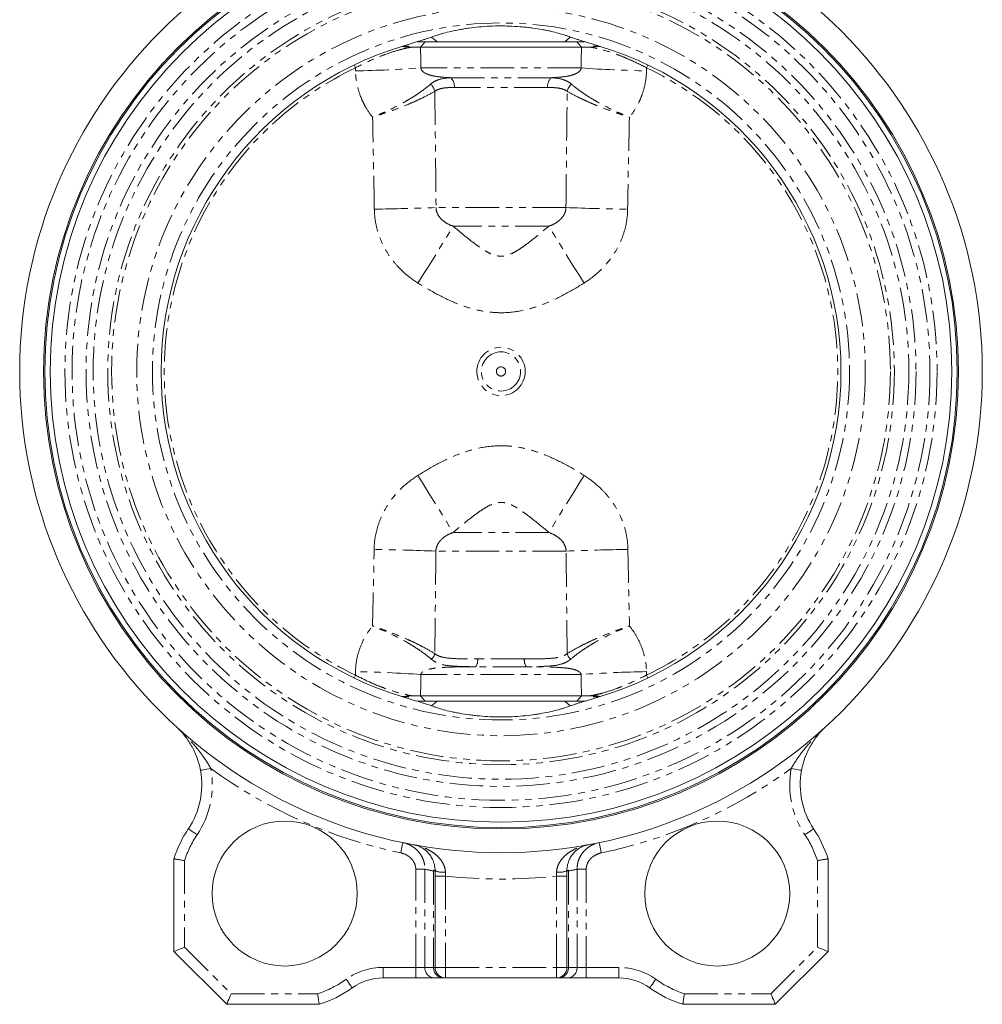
# Model space of a CAD drawing. Header units: millimetres. Extents: x -114 to 331, y -285 to 420.
# Tile 2 of 29: x -114 to 69, y -40 to 146. Entities that reach past the tile are written whole.
import ezdxf

# ---------------------------------------------------------------- set-up
doc = ezdxf.new("R2010")
doc.units = ezdxf.units.MM
doc.linetypes.add('PHANTOM', pattern=[12.7, 6.35, -1.27, 1.27, -1.27, 1.27, -1.27])

msp = doc.modelspace()

# ---------------------------------------------------------------- linework, layer by layer
at = {"color": 7, "linetype": 'Continuous', "lineweight": 15}
for p, q in [((-38.35, 142.06), (-37.01, 142.06)), ((-37.01, 142.06), (-8.22, 142.06)), ((-8.22, 142.06), (-6.87, 142.06)), ((-40.1, 141.26), (-41.25, 141.26)), ((-7.36, 141.05), (-37.86, 141.05)), ((-5.7, 141.06), (-3.71, 141.17)), ((-3.98, 141.26), (-5.11, 141.26)), ((-39.52, 18.07), (-41.51, 17.95)), ((-41.25, 17.86), (-40.11, 17.86)), ((-37.01, 17.06), (-38.35, 17.06)), ((-37.86, 18.07), (-7.36, 18.07)), ((-8.22, 17.06), (-37.01, 17.06)), ((-6.87, 17.06), (-8.22, 17.06)), ((-5.12, 17.86), (-3.98, 17.86)), ((-84.61, -30.44), (-84.61, -12.86)), ((39.39, -12.86), (39.39, -30.44)), ((-35.11, -33.44), (-35.11, -16.11)), ((-10.11, -16.11), (-10.11, -33.44)), ((-74.61, -40.44), (-84.61, -30.44)), ((39.39, -30.44), (29.39, -40.44)), ((-38.77, -35.44), (-44.97, -35.44)), ((-35.3, -35.44), (-38.77, -35.44)), ((-33.65, -35.44), (-35.3, -35.44)), ((-33.11, -35.44), (-33.65, -35.44)), ((-12.11, -35.44), (-33.11, -35.44)), ((-11.58, -35.44), (-12.11, -35.44)), ((-9.92, -35.44), (-11.58, -35.44)), ((-6.46, -35.44), (-9.92, -35.44)), ((-0.25, -35.44), (-6.46, -35.44)), ((-57.08, -40.44), (-74.61, -40.44)), ((29.39, -40.44), (11.86, -40.44))]:
    msp.add_line(p, q, dxfattribs=at)
at = {"color": 8, "linetype": 'PHANTOM', "lineweight": 0}
for p, q in [((-37.86, 141.05), (-37.01, 142.06)), ((-35.76, 142.97), (-34.7, 142.06)), ((-10.53, 142.06), (-9.47, 142.97)), ((-7.36, 141.05), (-8.22, 142.06)), ((-7.42, 137.11), (-37.81, 137.11)), ((-13.07, 135.26), (-32.16, 135.26)), ((-13.78, 133.4), (-31.44, 133.4)), ((-10.29, 110.63), (-34.93, 110.63)), ((-13.56, 107.1), (-31.67, 107.1)), ((-13.53, 49.03), (-31.69, 49.03)), ((-10.26, 45.49), (-34.96, 45.49)), ((-18.18, 25.05), (-27.05, 25.05)), ((-17.82, 23.57), (-27.4, 23.57)), ((-7.42, 22.09), (-37.81, 22.09)), ((-37.01, 17.06), (-37.86, 18.07)), ((-34.7, 17.06), (-35.76, 16.16)), ((-9.47, 16.16), (-10.53, 17.06)), ((-8.22, 17.06), (-7.36, 18.07)), ((-82.61, -13.17), (-82.61, -29.61)), ((-38.77, -14.84), (-37.03, -14.84)), ((-38.77, -33.44), (-38.77, -14.84)), ((-37.03, -14.84), (-37.03, -33.44)), ((-8.19, -33.44), (-8.19, -14.84)), ((-8.19, -14.84), (-6.46, -14.84)), ((-6.46, -14.84), (-6.46, -33.44)), ((37.39, -29.61), (37.39, -13.17)), ((-35.11, -15.16), (-35.38, -15.16)), ((-35.38, -15.16), (-35.38, -33.44)), ((-33.11, -16.11), (-35.11, -16.11)), ((-33.11, -16.11), (-33.11, -33.44)), ((-10.11, -16.11), (-12.11, -16.11)), ((-12.11, -33.44), (-12.11, -16.11)), ((-9.84, -15.16), (-10.11, -15.16)), ((-9.84, -15.16), (-9.84, -33.44)), ((-82.61, -29.61), (-73.78, -38.44)), ((28.56, -38.44), (37.39, -29.61)), ((-44.97, -35.44), (-44.97, -33.44)), ((-44.97, -33.44), (-38.77, -33.44)), ((-38.77, -33.44), (-37.03, -33.44)), ((-38.77, -35.44), (-38.77, -33.44)), ((-37.03, -33.44), (-35.38, -33.44)), ((-35.38, -33.44), (-35.11, -33.44)), ((-33.11, -33.44), (-35.11, -33.44)), ((-33.11, -33.44), (-12.11, -33.44)), ((-33.11, -33.44), (-33.11, -35.44)), ((-12.11, -35.44), (-12.11, -33.44)), ((-10.11, -33.44), (-12.11, -33.44)), ((-10.11, -33.44), (-9.84, -33.44)), ((-9.84, -33.44), (-8.19, -33.44)), ((-8.19, -33.44), (-6.46, -33.44)), ((-6.46, -33.44), (-6.46, -35.44)), ((-6.46, -33.44), (-0.25, -33.44)), ((-0.25, -33.44), (-0.25, -35.44)), ((-73.78, -38.44), (-57.39, -38.44)), ((12.17, -38.44), (28.56, -38.44))]:
    msp.add_line(p, q, dxfattribs=at)
at = {"color": 8, "linetype": 'PHANTOM', "lineweight": 0, "flags": 128}
for points in [[(-50.22, 137.14), (-50.34, 137.39), (-50.45, 137.63), (-50.48, 137.68)], [(4.99, 137.14), (5.11, 137.39), (5.23, 137.63), (5.25, 137.68)], [(-38.36, 96.33), (-37.36, 97.92), (-36.37, 99.48), (-35.42, 101), (-34.52, 102.45), (-33.68, 103.8), (-32.92, 105.04), (-32.24, 106.14), (-31.67, 107.1)], [(-6.87, 96.33), (-7.87, 97.92), (-8.85, 99.48), (-9.8, 101), (-10.7, 102.45), (-11.54, 103.8), (-12.3, 105.04), (-12.98, 106.14), (-13.56, 107.1)], [(-38.4, 59.82), (-37.39, 58.23), (-36.41, 56.66), (-35.45, 55.14), (-34.55, 53.69), (-33.71, 52.33), (-32.94, 51.09), (-32.27, 49.98), (-31.69, 49.03)], [(-6.82, 59.82), (-7.83, 58.23), (-8.82, 56.66), (-9.77, 55.14), (-10.67, 53.69), (-11.52, 52.33), (-12.28, 51.09), (-12.96, 49.98), (-13.53, 49.03)], [(-50.22, 21.99), (-50.34, 21.73), (-50.45, 21.49), (-50.48, 21.45)], [(4.99, 21.99), (5.11, 21.73), (5.23, 21.49), (5.25, 21.45)], [(-79.59, 3.91), (-79.56, 3.91), (-79.44, 3.93), (-79.26, 3.97), (-79.02, 4.01), (-78.72, 4.07), (-78.38, 4.13), (-78.01, 4.2), (-77.63, 4.27)], [(32.4, 4.27), (32.79, 4.2), (33.16, 4.13), (33.5, 4.07), (33.79, 4.01), (34.04, 3.97), (34.22, 3.93), (34.33, 3.91), (34.37, 3.91)], [(-81.89, -7.18), (-81.85, -7.2), (-81.76, -7.26), (-81.61, -7.36), (-81.4, -7.5), (-81.15, -7.67), (-80.86, -7.86), (-80.55, -8.07), (-80.23, -8.29)], [(35, -8.29), (35.33, -8.07), (35.64, -7.86), (35.92, -7.67), (36.18, -7.5), (36.38, -7.36), (36.54, -7.26), (36.63, -7.2), (36.66, -7.18)], [(-41.62, -11.73), (-41.54, -11.35), (-41.46, -10.98), (-41.39, -10.64), (-41.33, -10.35), (-41.28, -10.1), (-41.24, -9.92), (-41.22, -9.81), (-41.21, -9.77)], [(-4.01, -9.77), (-4, -9.81), (-3.98, -9.92), (-3.94, -10.1), (-3.89, -10.35), (-3.83, -10.64), (-3.76, -10.98), (-3.68, -11.35), (-3.6, -11.73)], [(-50.8, -37.31), (-50.82, -37.28), (-50.89, -37.19), (-50.99, -37.04), (-51.14, -36.84), (-51.32, -36.59), (-51.52, -36.31), (-51.74, -36), (-51.96, -35.69)], [(6.74, -35.69), (6.51, -36), (6.29, -36.31), (6.09, -36.59), (5.92, -36.84), (5.77, -37.04), (5.66, -37.19), (5.6, -37.28), (5.57, -37.31)]]:
    msp.add_lwpolyline(points, dxfattribs=at)
at = {"color": 7, "linetype": 'Continuous', "lineweight": 15, "flags": 128}
for points in [[(-84.61, -30.44), (-84.57, -30.42), (-84.46, -30.38), (-84.27, -30.3), (-84.03, -30.2), (-83.72, -30.07), (-83.38, -29.93), (-83, -29.77), (-82.61, -29.61)], [(37.39, -29.61), (37.78, -29.77), (38.15, -29.93), (38.5, -30.07), (38.8, -30.2), (39.05, -30.3), (39.24, -30.38), (39.35, -30.42), (39.39, -30.44)], [(-74.61, -40.44), (-74.6, -40.4), (-74.55, -40.29), (-74.47, -40.1), (-74.37, -39.85), (-74.24, -39.55), (-74.1, -39.2), (-73.94, -38.83), (-73.78, -38.44)], [(28.56, -38.44), (28.72, -38.83), (28.88, -39.2), (29.02, -39.55), (29.15, -39.85), (29.25, -40.1), (29.33, -40.29), (29.37, -40.4), (29.39, -40.44)]]:
    msp.add_lwpolyline(points, dxfattribs=at)
at = {"color": 7, "linetype": 'Continuous', "lineweight": 15}
for centre, radius in [((-22.61, 79.56), 91.25), ((-22.61, 79.56), 86.75), ((-22.61, 79.56), 86.5), ((-22.61, 79.56), 85.47), ((-63.62, -19.43), 13.75), ((18.39, -19.43), 13.75)]:
    msp.add_circle(centre, radius, dxfattribs=at)
at = {"color": 8, "linetype": 'PHANTOM', "lineweight": 0}
for radius in [82.68, 81.32, 78.68, 77.32, 74.57, 73.83, 69.07, 66.08, 4.58, 3.71, 0.868]:
    msp.add_circle((-22.61, 79.56), radius, dxfattribs=at)
at = {"color": 7, "linetype": 'Continuous', "lineweight": 15}
for centre, radius, start, end in [((-22.61, 79.56), 64.45, 106.7977, 253.2023), ((-22.61, 79.56), 64.45, 286.7977, 73.2023), ((-94.34, 1.18), 15, 326.1456, 10.4689), ((49.12, 1.18), 15, 169.5311, 213.8544), ((-63.62, -19.43), 22, 146.1456, 162.619), ((18.39, -19.43), 22, 17.381, 33.8544), ((-33.11, -33.44), 2, 180, 270), ((-12.11, -33.44), 2, 270, 0), ((-44.97, -45.44), 10, 90, 125.6397), ((-0.25, -45.44), 10, 54.3603, 90), ((-63.62, -19.43), 22, 287.2862, 305.6397), ((18.39, -19.43), 22, 234.3603, 252.7138)]:
    msp.add_arc(centre, radius, start, end, dxfattribs=at)
at = {"color": 8, "linetype": 'PHANTOM', "lineweight": 0}
for centre, radius, start, end in [((-22.61, 79.56), 63.85, 115.6162, 244.3838), ((-54.9, 380.34), 243.83, 271.103, 274.0188), ((9.67, 380.34), 243.83, 265.9812, 268.897), ((-22.61, 79.56), 63.85, 295.6162, 64.3838), ((-33.76, 133.58), 2.32, 355.6578, 46.3738), ((-11.47, 133.58), 2.32, 133.6262, 184.3422), ((-37.68, 132.09), 2.59, 13.093, 48.6544), ((-7.54, 132.09), 2.59, 131.3456, 166.907), ((-53.38, 602.53), 492.24, 270.7859, 272.1472), ((8.15, 602.53), 492.24, 267.8528, 269.2141), ((-53.36, -401.97), 447.84, 87.6454, 89.1449), ((8.13, -401.97), 447.84, 90.8551, 92.3546), ((-37.06, 26.51), 1.95, 309.1306, 346.1955), ((-29.17, 24.78), 2.14, 325.6176, 7.1926), ((-16.05, 24.78), 2.14, 172.8074, 214.3824), ((-8.16, 26.51), 1.95, 193.8045, 230.8694), ((-54.9, -221.52), 244.21, 85.9869, 88.8981), ((9.67, -221.52), 244.21, 91.1019, 94.0131), ((-94.34, 1.18), 17, 326.1456, 10.4689), ((-22.61, 79.56), 93.25, 233.8454, 258.2389), ((-22.61, 79.56), 93.25, 281.7611, 306.1546), ((49.12, 1.18), 17, 169.5311, 213.8544), ((-63.62, -19.43), 20, 146.1456, 161.7636), ((18.39, -19.43), 20, 18.2364, 33.8544), ((-18.28, 79.56), 96.25, 258.765, 259.7675), ((-26.94, 79.56), 96.25, 280.2325, 281.235), ((-35.35, -15.63), 0.599, 66.5785, 92.712), ((-33.62, -11.79), 3.62, 245.6344, 277.5596), ((-22.61, 79.56), 96.25, 263.7371, 276.2629), ((-11.6, -11.79), 3.62, 262.4404, 294.3656), ((-9.87, -15.63), 0.599, 87.288, 113.4215), ((-44.97, -45.44), 12, 90, 125.6397), ((-35.16, -33.56), 1.88, 176.1888, 265.5979), ((-33.5, -33.56), 1.88, 176.1888, 265.5979), ((-11.72, -33.56), 1.88, 274.4021, 3.8112), ((-10.07, -33.56), 1.88, 274.4021, 3.8112), ((-0.25, -45.44), 12, 54.3603, 90), ((-63.62, -19.43), 20, 288.1369, 305.6397), ((18.39, -19.43), 20, 234.3603, 251.8631)]:
    msp.add_arc(centre, radius, start, end, dxfattribs=at)
at = {"color": 7, "linetype": 'Continuous', "lineweight": 15}
for points, knots in [([(-35.76, 142.97), (-35.45, 143.08), (-35.11, 143.21), (-34.54, 143.39), (-34.34, 143.45), (-33.93, 143.58), (-33.71, 143.64), (-32.61, 143.94), (-31.6, 144.17), (-30.18, 144.43), (-29.89, 144.48), (-29.29, 144.58), (-28.99, 144.62), (-28.06, 144.75), (-27.42, 144.83), (-26.1, 144.95), (-25.41, 145), (-24.03, 145.06), (-23.34, 145.08), (-22.3, 145.08), (-21.95, 145.07), (-21.25, 145.06), (-20.9, 145.04), (-19.86, 145), (-19.18, 144.95), (-18.19, 144.86), (-17.86, 144.83), (-17.22, 144.75), (-16.9, 144.71), (-15.96, 144.59), (-15.37, 144.49), (-14.52, 144.34), (-14.24, 144.28), (-13.7, 144.17), (-13.43, 144.12), (-12.66, 143.94), (-12.19, 143.82), (-11.3, 143.58), (-10.88, 143.46), (-10.31, 143.27), (-10.13, 143.21), (-9.78, 143.09), (-9.62, 143.03), (-9.47, 142.97)], [0, 0, 0, 0, 0.0625, 0.0625, 0.09375, 0.09375, 0.125, 0.125, 0.25, 0.25, 0.28125, 0.28125, 0.3125, 0.3125, 0.375, 0.375, 0.4375, 0.4375, 0.5, 0.5, 0.53125, 0.53125, 0.5625, 0.5625, 0.625, 0.625, 0.65625, 0.65625, 0.6875, 0.6875, 0.75, 0.75, 0.78125, 0.78125, 0.8125, 0.8125, 0.875, 0.875, 0.9375, 0.9375, 0.96875, 0.96875, 1, 1, 1, 1]), ([(-41.25, 141.26), (-40.7, 141.43), (-40.16, 141.6), (-39.36, 141.84), (-39.09, 141.92), (-38.58, 142.07), (-38.34, 142.15), (-37.85, 142.29), (-37.62, 142.36), (-37.17, 142.5), (-36.96, 142.56), (-36.56, 142.69), (-36.38, 142.75), (-36.04, 142.86), (-35.89, 142.92), (-35.76, 142.97)], [0, 0, 0, 0, 0.25, 0.25, 0.375, 0.375, 0.5, 0.5, 0.625, 0.625, 0.75, 0.75, 0.875, 0.875, 1, 1, 1, 1]), ([(-9.47, 142.97), (-9.2, 142.87), (-8.87, 142.75), (-8.27, 142.57), (-8.05, 142.5), (-7.61, 142.36), (-7.37, 142.29), (-6.64, 142.07), (-6.13, 141.92), (-5.34, 141.68), (-5.08, 141.6), (-4.53, 141.43), (-4.25, 141.35), (-3.98, 141.26)], [0, 0, 0, 0, 0.25, 0.25, 0.375, 0.375, 0.5, 0.5, 0.75, 0.75, 0.875, 0.875, 1, 1, 1, 1]), ([(-41.44, 141.19), (-41.17, 141.15), (-40.52, 141.05), (-39.89, 141.05), (-39.52, 141.06)], [0, 0, 0, 0, 0.408251, 1, 1, 1, 1]), ([(-37.86, 141.05), (-37.93, 141.05), (-38.06, 141.05), (-38.26, 141.05), (-38.46, 141.05), (-38.67, 141.05), (-38.88, 141.05), (-39.09, 141.06), (-39.3, 141.06), (-39.45, 141.06), (-39.52, 141.06)], [0, 0, 0, 0, 0.132878, 0.263505, 0.391882, 0.518009, 0.641884, 0.763508, 0.88288, 1, 1, 1, 1]), ([(-5.7, 141.06), (-5.79, 141.06), (-5.95, 141.06), (-6.2, 141.05), (-6.44, 141.05), (-6.68, 141.05), (-6.91, 141.05), (-7.14, 141.05), (-7.29, 141.05), (-7.36, 141.05)], [0, 0, 0, 0, 0.134215, 0.271311, 0.411289, 0.554147, 0.699885, 0.848503, 1, 1, 1, 1]), ([(-35.76, 16.16), (-36.02, 16.26), (-36.36, 16.37), (-36.95, 16.56), (-37.17, 16.62), (-37.62, 16.76), (-37.85, 16.83), (-38.58, 17.05), (-39.09, 17.2), (-39.88, 17.44), (-40.15, 17.52), (-40.69, 17.69), (-40.97, 17.78), (-41.25, 17.86)], [0, 0, 0, 0, 0.25, 0.25, 0.375, 0.375, 0.5, 0.5, 0.75, 0.75, 0.875, 0.875, 1, 1, 1, 1]), ([(-39.52, 18.07), (-39.44, 18.07), (-39.27, 18.07), (-39.03, 18.07), (-38.79, 18.07), (-38.55, 18.07), (-38.31, 18.07), (-38.08, 18.07), (-37.94, 18.07), (-37.86, 18.07)], [0, 0, 0, 0, 0.134215, 0.271311, 0.411289, 0.554147, 0.699885, 0.848503, 1, 1, 1, 1]), ([(-3.98, 17.86), (-4.53, 17.69), (-5.07, 17.53), (-5.87, 17.28), (-6.13, 17.2), (-6.64, 17.05), (-6.89, 16.98), (-7.37, 16.83), (-7.6, 16.76), (-8.05, 16.63), (-8.27, 16.56), (-8.66, 16.43), (-8.85, 16.37), (-9.18, 16.26), (-9.34, 16.21), (-9.47, 16.16)], [0, 0, 0, 0, 0.25, 0.25, 0.375, 0.375, 0.5, 0.5, 0.625, 0.625, 0.75, 0.75, 0.875, 0.875, 1, 1, 1, 1]), ([(-7.36, 18.07), (-7.3, 18.07), (-7.17, 18.07), (-6.97, 18.07), (-6.76, 18.07), (-6.55, 18.07), (-6.34, 18.07), (-6.13, 18.07), (-5.92, 18.07), (-5.77, 18.07), (-5.7, 18.07)], [0, 0, 0, 0, 0.132878, 0.263505, 0.391882, 0.518009, 0.641884, 0.763508, 0.88288, 1, 1, 1, 1]), ([(-3.79, 17.94), (-4.05, 17.98), (-4.7, 18.08), (-5.33, 18.07), (-5.7, 18.07)], [0, 0, 0, 0, 0.408251, 1, 1, 1, 1]), ([(-9.47, 16.16), (-9.77, 16.04), (-10.12, 15.92), (-10.69, 15.73), (-10.88, 15.67), (-11.3, 15.55), (-11.51, 15.49), (-12.62, 15.18), (-13.62, 14.95), (-15.04, 14.69), (-15.34, 14.64), (-15.93, 14.54), (-16.24, 14.5), (-17.17, 14.37), (-17.8, 14.3), (-19.13, 14.18), (-19.82, 14.13), (-21.19, 14.06), (-21.88, 14.05), (-22.93, 14.05), (-23.28, 14.05), (-23.98, 14.07), (-24.33, 14.08), (-25.36, 14.13), (-26.04, 14.17), (-27.03, 14.26), (-27.36, 14.3), (-28.01, 14.37), (-28.33, 14.41), (-29.26, 14.54), (-29.86, 14.63), (-30.71, 14.79), (-30.98, 14.84), (-31.53, 14.95), (-31.79, 15.01), (-32.56, 15.18), (-33.04, 15.3), (-33.93, 15.54), (-34.34, 15.67), (-34.91, 15.85), (-35.09, 15.92), (-35.44, 16.04), (-35.6, 16.1), (-35.76, 16.16)], [0, 0, 0, 0, 0.0625, 0.0625, 0.09375, 0.09375, 0.125, 0.125, 0.25, 0.25, 0.28125, 0.28125, 0.3125, 0.3125, 0.375, 0.375, 0.4375, 0.4375, 0.5, 0.5, 0.53125, 0.53125, 0.5625, 0.5625, 0.625, 0.625, 0.65625, 0.65625, 0.6875, 0.6875, 0.75, 0.75, 0.78125, 0.78125, 0.8125, 0.8125, 0.875, 0.875, 0.9375, 0.9375, 0.96875, 0.96875, 1, 1, 1, 1]), ([(-79.59, 3.91), (-79.67, 4.35), (-79.77, 4.78), (-80.01, 5.61), (-80.14, 6.02), (-80.59, 7.22), (-80.94, 7.96), (-81.53, 8.99), (-81.74, 9.32), (-82.18, 9.97), (-82.41, 10.28), (-82.89, 10.88), (-83.14, 11.17), (-83.53, 11.58), (-83.67, 11.72), (-83.94, 11.99), (-84.08, 12.12), (-84.22, 12.25)], [0, 0, 0, 0, 0.125, 0.125, 0.25, 0.25, 0.5, 0.5, 0.625, 0.625, 0.75, 0.75, 0.875, 0.875, 0.9375, 0.9375, 1, 1, 1, 1]), ([(34.37, 3.91), (34.45, 4.35), (34.55, 4.78), (34.78, 5.61), (34.92, 6.02), (35.36, 7.22), (35.71, 7.96), (36.31, 8.99), (36.52, 9.32), (36.96, 9.97), (37.19, 10.28), (37.67, 10.88), (37.92, 11.17), (38.31, 11.58), (38.44, 11.72), (38.71, 11.99), (38.85, 12.12), (38.99, 12.25)], [0, 0, 0, 0, 0.125, 0.125, 0.25, 0.25, 0.5, 0.5, 0.625, 0.625, 0.75, 0.75, 0.875, 0.875, 0.9375, 0.9375, 1, 1, 1, 1]), ([(-35.11, -15.08), (-35.11, -14.67), (-35.16, -14.28), (-35.29, -13.74), (-35.34, -13.57), (-35.46, -13.24), (-35.53, -13.09), (-35.74, -12.64), (-35.9, -12.38), (-36.24, -11.91), (-36.42, -11.7), (-36.81, -11.32), (-37.01, -11.15), (-37.43, -10.86), (-37.64, -10.73), (-38.07, -10.51), (-38.29, -10.42), (-38.63, -10.31), (-38.74, -10.27), (-38.97, -10.21), (-39.09, -10.19), (-39.2, -10.17)], [0, 0, 0, 0, 0.125, 0.125, 0.1875, 0.1875, 0.25, 0.25, 0.375, 0.375, 0.5, 0.5, 0.625, 0.625, 0.75, 0.75, 0.875, 0.875, 0.9375, 0.9375, 1, 1, 1, 1]), ([(-10.11, -15.08), (-10.11, -14.67), (-10.06, -14.28), (-9.93, -13.74), (-9.88, -13.57), (-9.76, -13.24), (-9.7, -13.09), (-9.49, -12.64), (-9.33, -12.38), (-8.98, -11.91), (-8.8, -11.7), (-8.41, -11.32), (-8.21, -11.15), (-7.8, -10.86), (-7.59, -10.73), (-7.15, -10.51), (-6.93, -10.42), (-6.6, -10.31), (-6.48, -10.27), (-6.25, -10.21), (-6.14, -10.19), (-6.02, -10.17)], [0, 0, 0, 0, 0.125, 0.125, 0.1875, 0.1875, 0.25, 0.25, 0.375, 0.375, 0.5, 0.5, 0.625, 0.625, 0.75, 0.75, 0.875, 0.875, 0.9375, 0.9375, 1, 1, 1, 1]), ([(-84.61, -12.86), (-84.61, -12.86), (-84.6, -12.86), (-84.55, -12.87), (-84.51, -12.88), (-84.41, -12.89), (-84.35, -12.9), (-84.2, -12.92), (-84.11, -12.94), (-83.84, -12.98), (-83.61, -13.01), (-83.13, -13.09), (-82.87, -13.13), (-82.61, -13.17)], [0, 0, 0, 0, 0.125, 0.125, 0.25, 0.25, 0.375, 0.375, 0.5, 0.5, 0.75, 0.75, 1, 1, 1, 1]), ([(39.39, -12.86), (39.39, -12.86), (39.38, -12.86), (39.32, -12.87), (39.28, -12.88), (39.18, -12.89), (39.12, -12.9), (38.98, -12.92), (38.89, -12.94), (38.61, -12.98), (38.39, -13.01), (37.91, -13.09), (37.65, -13.13), (37.39, -13.17)], [0, 0, 0, 0, 0.125, 0.125, 0.25, 0.25, 0.375, 0.375, 0.5, 0.5, 0.75, 0.75, 1, 1, 1, 1]), ([(-57.08, -40.44), (-57.08, -40.44), (-57.08, -40.43), (-57.09, -40.37), (-57.09, -40.33), (-57.11, -40.23), (-57.12, -40.17), (-57.14, -40.03), (-57.16, -39.94), (-57.2, -39.66), (-57.23, -39.44), (-57.31, -38.96), (-57.35, -38.7), (-57.39, -38.44)], [0, 0, 0, 0, 0.125, 0.125, 0.25, 0.25, 0.375, 0.375, 0.5, 0.5, 0.75, 0.75, 1, 1, 1, 1]), ([(11.86, -40.44), (11.86, -40.44), (11.86, -40.43), (11.87, -40.37), (11.87, -40.33), (11.89, -40.23), (11.9, -40.17), (11.92, -40.03), (11.93, -39.94), (11.97, -39.66), (12.01, -39.44), (12.08, -38.96), (12.13, -38.7), (12.17, -38.44)], [0, 0, 0, 0, 0.125, 0.125, 0.25, 0.25, 0.375, 0.375, 0.5, 0.5, 0.75, 0.75, 1, 1, 1, 1])]:
    msp.add_open_spline(points, degree=3, knots=knots, dxfattribs=at)
at = {"color": 8, "linetype": 'PHANTOM', "lineweight": 0}
for points, knots in [([(-39.52, 141.06), (-39.88, 141), (-40.26, 140.93), (-41.05, 140.76), (-41.47, 140.65), (-42.74, 140.3), (-43.62, 140.02), (-45.01, 139.51), (-45.48, 139.32), (-46.43, 138.94), (-46.9, 138.73), (-48.32, 138.1), (-49.27, 137.63), (-50.22, 137.14)], [0, 0, 0, 0, 0.125, 0.125, 0.25, 0.25, 0.5, 0.5, 0.625, 0.625, 0.75, 0.75, 1, 1, 1, 1]), ([(4.99, 137.14), (4.05, 137.63), (3.1, 138.1), (1.68, 138.73), (1.2, 138.94), (0.26, 139.32), (-0.22, 139.51), (-1.6, 140.02), (-2.49, 140.3), (-3.76, 140.65), (-4.17, 140.76), (-4.96, 140.93), (-5.34, 141), (-5.7, 141.06)], [0, 0, 0, 0, 0.25, 0.25, 0.375, 0.375, 0.5, 0.5, 0.75, 0.75, 0.875, 0.875, 1, 1, 1, 1]), ([(-46.96, 127.77), (-47.46, 128.4), (-47.91, 129.05), (-48.49, 130.09), (-48.67, 130.44), (-49.01, 131.16), (-49.17, 131.53), (-49.58, 132.65), (-49.8, 133.42), (-50.1, 134.97), (-50.18, 135.75), (-50.2, 136.56)], [0, 0, 0, 0, 0.25, 0.25, 0.375, 0.375, 0.5, 0.5, 0.75, 0.75, 1, 1, 1, 1]), ([(-37.81, 137.11), (-37.79, 136.95), (-37.73, 136.81), (-37.58, 136.58), (-37.48, 136.48), (-37.18, 136.22), (-36.96, 136.09), (-36.5, 135.89), (-36.27, 135.81), (-35.79, 135.67), (-35.55, 135.62), (-34.8, 135.48), (-34.29, 135.41), (-33.24, 135.32), (-32.71, 135.28), (-32.16, 135.26)], [0, 0, 0, 0, 0.0625, 0.0625, 0.125, 0.125, 0.25, 0.25, 0.375, 0.375, 0.5, 0.5, 0.75, 0.75, 1, 1, 1, 1]), ([(-13.07, 135.26), (-12.52, 135.28), (-11.98, 135.32), (-10.93, 135.41), (-10.42, 135.48), (-9.68, 135.62), (-9.43, 135.67), (-8.95, 135.81), (-8.72, 135.89), (-8.26, 136.1), (-8.04, 136.22), (-7.74, 136.48), (-7.65, 136.58), (-7.49, 136.81), (-7.43, 136.95), (-7.42, 137.11)], [0, 0, 0, 0, 0.25, 0.25, 0.5, 0.5, 0.625, 0.625, 0.75, 0.75, 0.875, 0.875, 0.9375, 0.9375, 1, 1, 1, 1]), ([(4.98, 136.56), (4.96, 135.75), (4.87, 134.97), (4.57, 133.42), (4.36, 132.65), (3.94, 131.53), (3.79, 131.16), (3.45, 130.44), (3.27, 130.09), (2.68, 129.05), (2.24, 128.4), (1.74, 127.77)], [0, 0, 0, 0, 0.25, 0.25, 0.5, 0.5, 0.625, 0.625, 0.75, 0.75, 1, 1, 1, 1]), ([(-35.97, 134.03), (-35.72, 134.25), (-35.45, 134.43), (-34.89, 134.72), (-34.59, 134.84), (-33.64, 135.12), (-32.94, 135.21), (-32.16, 135.26)], [0, 0, 0, 0, 0.25, 0.25, 0.5, 0.5, 1, 1, 1, 1]), ([(-13.07, 135.26), (-12.28, 135.21), (-11.58, 135.12), (-10.64, 134.84), (-10.34, 134.72), (-9.77, 134.43), (-9.5, 134.25), (-9.25, 134.03)], [0, 0, 0, 0, 0.5, 0.5, 0.75, 0.75, 1, 1, 1, 1]), ([(-35.97, 134.03), (-36.56, 133.53), (-37.24, 133), (-38.41, 132.18), (-38.82, 131.91), (-39.7, 131.35), (-40.16, 131.08), (-41.57, 130.26), (-42.58, 129.74), (-44.19, 128.97), (-44.73, 128.72), (-45.56, 128.36), (-45.84, 128.24), (-46.26, 128.06), (-46.4, 128), (-46.68, 127.88), (-46.83, 127.82), (-46.96, 127.77)], [0, 0, 0, 0, 0.25, 0.25, 0.375, 0.375, 0.5, 0.5, 0.75, 0.75, 0.875, 0.875, 0.9375, 0.9375, 0.96875, 0.96875, 1, 1, 1, 1]), ([(-35.16, 132.68), (-35.84, 132.29), (-36.62, 131.87), (-37.91, 131.24), (-38.36, 131.03), (-39.31, 130.6), (-39.8, 130.38), (-40.81, 129.96), (-41.33, 129.75), (-42.4, 129.34), (-42.95, 129.13), (-44.08, 128.73), (-44.65, 128.53), (-45.51, 128.24), (-45.8, 128.14), (-46.24, 128), (-46.38, 127.95), (-46.67, 127.86), (-46.82, 127.81), (-46.96, 127.77)], [0, 0, 0, 0, 0.25, 0.25, 0.375, 0.375, 0.5, 0.5, 0.625, 0.625, 0.75, 0.75, 0.875, 0.875, 0.9375, 0.9375, 0.96875, 0.96875, 1, 1, 1, 1]), ([(-31.44, 133.4), (-31.81, 133.4), (-32.16, 133.4), (-32.84, 133.37), (-33.17, 133.34), (-33.8, 133.25), (-34.1, 133.18), (-34.66, 132.99), (-34.92, 132.85), (-35.16, 132.68)], [0, 0, 0, 0, 0.25, 0.25, 0.5, 0.5, 0.75, 0.75, 1, 1, 1, 1]), ([(-10.06, 132.68), (-10.3, 132.85), (-10.56, 132.99), (-11.13, 133.18), (-11.43, 133.25), (-12.06, 133.34), (-12.38, 133.37), (-13.06, 133.4), (-13.41, 133.4), (-13.78, 133.4)], [0, 0, 0, 0, 0.25, 0.25, 0.5, 0.5, 0.75, 0.75, 1, 1, 1, 1]), ([(-10.06, 132.68), (-9.38, 132.29), (-8.61, 131.87), (-7.32, 131.24), (-6.86, 131.03), (-5.91, 130.6), (-5.42, 130.38), (-4.41, 129.96), (-3.89, 129.75), (-2.82, 129.34), (-2.27, 129.13), (-1.15, 128.73), (-0.58, 128.53), (0.29, 128.24), (0.58, 128.14), (1.01, 128), (1.16, 127.95), (1.45, 127.86), (1.6, 127.81), (1.74, 127.77)], [0, 0, 0, 0, 0.25, 0.25, 0.375, 0.375, 0.5, 0.5, 0.625, 0.625, 0.75, 0.75, 0.875, 0.875, 0.9375, 0.9375, 0.96875, 0.96875, 1, 1, 1, 1]), ([(-9.25, 134.03), (-8.66, 133.53), (-7.98, 133), (-6.81, 132.18), (-6.4, 131.91), (-5.52, 131.35), (-5.07, 131.08), (-3.65, 130.26), (-2.64, 129.74), (-1.04, 128.97), (-0.49, 128.72), (0.34, 128.36), (0.62, 128.24), (1.04, 128.06), (1.18, 128), (1.46, 127.88), (1.6, 127.82), (1.74, 127.77)], [0, 0, 0, 0, 0.25, 0.25, 0.375, 0.375, 0.5, 0.5, 0.75, 0.75, 0.875, 0.875, 0.9375, 0.9375, 0.96875, 0.96875, 1, 1, 1, 1]), ([(-38.36, 96.33), (-39.56, 97.09), (-40.67, 97.96), (-42.16, 99.44), (-42.62, 99.96), (-43.5, 101.07), (-43.91, 101.66), (-45.01, 103.48), (-45.58, 104.76), (-46.18, 106.8), (-46.34, 107.5), (-46.56, 108.91), (-46.61, 109.62), (-46.63, 110.33)], [0, 0, 0, 0, 0.25, 0.25, 0.375, 0.375, 0.5, 0.5, 0.75, 0.75, 0.875, 0.875, 1, 1, 1, 1]), ([(-34.93, 110.63), (-34.93, 110.41), (-34.89, 110.19), (-34.78, 109.76), (-34.7, 109.55), (-34.4, 108.98), (-34.13, 108.63), (-33.5, 108.04), (-33.16, 107.81), (-32.44, 107.4), (-32.06, 107.24), (-31.67, 107.1)], [0, 0, 0, 0, 0.125, 0.125, 0.25, 0.25, 0.5, 0.5, 0.75, 0.75, 1, 1, 1, 1]), ([(-13.56, 107.1), (-13.16, 107.24), (-12.78, 107.4), (-12.24, 107.71), (-12.06, 107.82), (-11.72, 108.06), (-11.55, 108.2), (-11.25, 108.49), (-11.1, 108.65), (-10.84, 108.99), (-10.72, 109.17), (-10.52, 109.56), (-10.44, 109.76), (-10.33, 110.19), (-10.3, 110.41), (-10.29, 110.63)], [0, 0, 0, 0, 0.25, 0.25, 0.375, 0.375, 0.5, 0.5, 0.625, 0.625, 0.75, 0.75, 0.875, 0.875, 1, 1, 1, 1]), ([(1.4, 110.33), (1.38, 108.91), (1.17, 107.51), (0.57, 105.48), (0.33, 104.81), (-0.24, 103.51), (-0.57, 102.89), (-1.3, 101.68), (-1.7, 101.1), (-2.36, 100.26), (-2.59, 99.99), (-3.06, 99.46), (-3.31, 99.21), (-4.56, 97.96), (-5.66, 97.09), (-6.87, 96.33)], [0, 0, 0, 0, 0.25, 0.25, 0.375, 0.375, 0.5, 0.5, 0.625, 0.625, 0.6875, 0.6875, 0.75, 0.75, 1, 1, 1, 1]), ([(-31.67, 107.1), (-30.97, 106.51), (-30.27, 105.92), (-28.87, 104.78), (-28.16, 104.22), (-27.07, 103.41), (-26.71, 103.15), (-25.96, 102.65), (-25.58, 102.41), (-24.78, 101.98), (-24.37, 101.78), (-23.72, 101.57), (-23.49, 101.51), (-23.04, 101.43), (-22.8, 101.41), (-22.34, 101.42), (-22.11, 101.44), (-21.66, 101.53), (-21.43, 101.59), (-20.78, 101.81), (-20.38, 102.01), (-19.6, 102.44), (-19.22, 102.68), (-18.47, 103.18), (-18.11, 103.44), (-17.03, 104.24), (-16.33, 104.8), (-14.94, 105.93), (-14.25, 106.51), (-13.56, 107.1)], [0, 0, 0, 0, 0.125, 0.125, 0.25, 0.25, 0.3125, 0.3125, 0.375, 0.375, 0.4375, 0.4375, 0.46875, 0.46875, 0.5, 0.5, 0.53125, 0.53125, 0.5625, 0.5625, 0.625, 0.625, 0.6875, 0.6875, 0.75, 0.75, 0.875, 0.875, 1, 1, 1, 1]), ([(-6.87, 96.33), (-8.06, 95.57), (-9.27, 94.85), (-11.76, 93.53), (-13.02, 92.93), (-14.99, 92.15), (-15.65, 91.91), (-17.01, 91.49), (-17.7, 91.31), (-19.77, 90.86), (-21.16, 90.7), (-23.28, 90.7), (-24, 90.74), (-25.41, 90.89), (-26.11, 91), (-27.48, 91.3), (-28.16, 91.48), (-29.51, 91.89), (-30.18, 92.13), (-32.17, 92.91), (-33.44, 93.52), (-35.94, 94.85), (-37.16, 95.57), (-38.36, 96.33)], [0, 0, 0, 0, 0.125, 0.125, 0.25, 0.25, 0.3125, 0.3125, 0.375, 0.375, 0.5, 0.5, 0.5625, 0.5625, 0.625, 0.625, 0.6875, 0.6875, 0.75, 0.75, 0.875, 0.875, 1, 1, 1, 1]), ([(-38.4, 59.82), (-37.2, 60.58), (-35.98, 61.3), (-33.5, 62.63), (-32.23, 63.24), (-30.26, 64.02), (-29.59, 64.26), (-28.23, 64.68), (-27.54, 64.86), (-25.47, 65.31), (-24.07, 65.47), (-21.94, 65.48), (-21.22, 65.44), (-19.81, 65.29), (-19.11, 65.17), (-17.73, 64.88), (-17.04, 64.69), (-15.69, 64.28), (-15.02, 64.04), (-13.03, 63.25), (-11.75, 62.64), (-9.25, 61.31), (-8.03, 60.59), (-6.82, 59.82)], [0, 0, 0, 0, 0.125, 0.125, 0.25, 0.25, 0.3125, 0.3125, 0.375, 0.375, 0.5, 0.5, 0.5625, 0.5625, 0.625, 0.625, 0.6875, 0.6875, 0.75, 0.75, 0.875, 0.875, 1, 1, 1, 1]), ([(-46.67, 45.82), (-46.65, 47.25), (-46.43, 48.64), (-45.84, 50.67), (-45.59, 51.34), (-45.02, 52.64), (-44.7, 53.26), (-43.97, 54.47), (-43.56, 55.05), (-42.9, 55.89), (-42.67, 56.16), (-42.2, 56.69), (-41.96, 56.95), (-40.71, 58.19), (-39.6, 59.06), (-38.4, 59.82)], [0, 0, 0, 0, 0.25, 0.25, 0.375, 0.375, 0.5, 0.5, 0.625, 0.625, 0.6875, 0.6875, 0.75, 0.75, 1, 1, 1, 1]), ([(-6.82, 59.82), (-5.62, 59.06), (-4.52, 58.19), (-3.03, 56.71), (-2.56, 56.19), (-1.68, 55.08), (-1.27, 54.49), (-0.17, 52.67), (0.4, 51.39), (1, 49.35), (1.16, 48.65), (1.38, 47.24), (1.44, 46.53), (1.45, 45.82)], [0, 0, 0, 0, 0.25, 0.25, 0.375, 0.375, 0.5, 0.5, 0.75, 0.75, 0.875, 0.875, 1, 1, 1, 1]), ([(-13.53, 49.03), (-14.23, 49.62), (-14.93, 50.2), (-16.34, 51.35), (-17.05, 51.91), (-18.14, 52.72), (-18.5, 52.98), (-19.25, 53.49), (-19.63, 53.73), (-20.43, 54.16), (-20.84, 54.36), (-21.5, 54.58), (-21.72, 54.64), (-22.18, 54.72), (-22.41, 54.74), (-22.88, 54.73), (-23.11, 54.71), (-23.57, 54.62), (-23.79, 54.56), (-24.44, 54.33), (-24.85, 54.14), (-25.63, 53.7), (-26.01, 53.46), (-26.76, 52.96), (-27.12, 52.7), (-28.2, 51.89), (-28.91, 51.33), (-30.3, 50.2), (-31, 49.61), (-31.69, 49.03)], [0, 0, 0, 0, 0.125, 0.125, 0.25, 0.25, 0.3125, 0.3125, 0.375, 0.375, 0.4375, 0.4375, 0.46875, 0.46875, 0.5, 0.5, 0.53125, 0.53125, 0.5625, 0.5625, 0.625, 0.625, 0.6875, 0.6875, 0.75, 0.75, 0.875, 0.875, 1, 1, 1, 1]), ([(-31.69, 49.03), (-32.08, 48.88), (-32.46, 48.72), (-33.01, 48.41), (-33.18, 48.3), (-33.53, 48.06), (-33.69, 47.92), (-34, 47.63), (-34.14, 47.48), (-34.41, 47.14), (-34.53, 46.95), (-34.72, 46.56), (-34.8, 46.36), (-34.92, 45.94), (-34.95, 45.71), (-34.96, 45.49)], [0, 0, 0, 0, 0.25, 0.25, 0.375, 0.375, 0.5, 0.5, 0.625, 0.625, 0.75, 0.75, 0.875, 0.875, 1, 1, 1, 1]), ([(-10.26, 45.49), (-10.27, 45.72), (-10.31, 45.93), (-10.42, 46.36), (-10.5, 46.57), (-10.8, 47.15), (-11.07, 47.49), (-11.7, 48.08), (-12.04, 48.31), (-12.76, 48.72), (-13.14, 48.88), (-13.53, 49.03)], [0, 0, 0, 0, 0.125, 0.125, 0.25, 0.25, 0.5, 0.5, 0.75, 0.75, 1, 1, 1, 1]), ([(-50.2, 22.65), (-50.18, 23.44), (-50.1, 24.22), (-49.8, 25.74), (-49.58, 26.5), (-49.02, 27.97), (-48.69, 28.68), (-47.9, 30.03), (-47.46, 30.68), (-46.97, 31.3)], [0, 0, 0, 0, 0.25, 0.25, 0.5, 0.5, 0.75, 0.75, 1, 1, 1, 1]), ([(-35.83, 25), (-36.43, 25.51), (-37.13, 26.05), (-38.31, 26.88), (-38.73, 27.15), (-39.62, 27.71), (-40.09, 27.99), (-41.52, 28.81), (-42.54, 29.33), (-44.16, 30.09), (-44.71, 30.35), (-45.55, 30.71), (-45.83, 30.83), (-46.25, 31.01), (-46.4, 31.06), (-46.68, 31.18), (-46.83, 31.24), (-46.97, 31.3)], [0, 0, 0, 0, 0.25, 0.25, 0.375, 0.375, 0.5, 0.5, 0.75, 0.75, 0.875, 0.875, 0.9375, 0.9375, 0.96875, 0.96875, 1, 1, 1, 1]), ([(-35.17, 26.04), (-35.85, 26.47), (-36.62, 26.92), (-37.91, 27.6), (-38.36, 27.83), (-39.3, 28.29), (-39.8, 28.52), (-40.81, 28.97), (-41.33, 29.19), (-42.4, 29.63), (-42.95, 29.85), (-44.07, 30.28), (-44.64, 30.49), (-45.51, 30.8), (-45.8, 30.9), (-46.23, 31.05), (-46.38, 31.1), (-46.67, 31.2), (-46.82, 31.25), (-46.97, 31.3)], [0, 0, 0, 0, 0.25, 0.25, 0.375, 0.375, 0.5, 0.5, 0.625, 0.625, 0.75, 0.75, 0.875, 0.875, 0.9375, 0.9375, 0.96875, 0.96875, 1, 1, 1, 1]), ([(-10.06, 26.04), (-9.38, 26.47), (-8.61, 26.92), (-7.32, 27.6), (-6.87, 27.83), (-5.92, 28.29), (-5.43, 28.52), (-4.42, 28.97), (-3.9, 29.19), (-2.83, 29.63), (-2.28, 29.85), (-1.15, 30.28), (-0.58, 30.49), (0.28, 30.8), (0.57, 30.9), (1.01, 31.05), (1.16, 31.1), (1.45, 31.2), (1.6, 31.25), (1.74, 31.3)], [0, 0, 0, 0, 0.25, 0.25, 0.375, 0.375, 0.5, 0.5, 0.625, 0.625, 0.75, 0.75, 0.875, 0.875, 0.9375, 0.9375, 0.96875, 0.96875, 1, 1, 1, 1]), ([(-9.39, 25), (-8.79, 25.51), (-8.09, 26.05), (-6.91, 26.88), (-6.49, 27.15), (-5.6, 27.71), (-5.14, 27.99), (-3.7, 28.81), (-2.69, 29.33), (-1.07, 30.09), (-0.51, 30.35), (0.33, 30.71), (0.61, 30.83), (1.03, 31.01), (1.17, 31.06), (1.46, 31.18), (1.6, 31.24), (1.74, 31.3)], [0, 0, 0, 0, 0.25, 0.25, 0.375, 0.375, 0.5, 0.5, 0.75, 0.75, 0.875, 0.875, 0.9375, 0.9375, 0.96875, 0.96875, 1, 1, 1, 1]), ([(1.74, 31.3), (2.24, 30.68), (2.68, 30.03), (3.46, 28.68), (3.8, 27.97), (4.36, 26.5), (4.57, 25.74), (4.87, 24.22), (4.96, 23.44), (4.98, 22.65)], [0, 0, 0, 0, 0.25, 0.25, 0.5, 0.5, 0.75, 0.75, 1, 1, 1, 1]), ([(-27.4, 23.57), (-28.31, 23.58), (-29.17, 23.59), (-30.79, 23.64), (-31.56, 23.68), (-33, 23.83), (-33.65, 23.94), (-34.54, 24.23), (-34.82, 24.35), (-35.35, 24.63), (-35.6, 24.8), (-35.83, 25)], [0, 0, 0, 0, 0.25, 0.25, 0.5, 0.5, 0.75, 0.75, 0.875, 0.875, 1, 1, 1, 1]), ([(-35.17, 26.04), (-34.94, 25.87), (-34.69, 25.73), (-34.15, 25.51), (-33.86, 25.43), (-32.96, 25.23), (-32.31, 25.17), (-30.92, 25.09), (-30.19, 25.07), (-28.66, 25.05), (-27.87, 25.05), (-27.05, 25.05)], [0, 0, 0, 0, 0.125, 0.125, 0.25, 0.25, 0.5, 0.5, 0.75, 0.75, 1, 1, 1, 1]), ([(-18.18, 25.05), (-17.35, 25.05), (-16.56, 25.05), (-15.04, 25.07), (-14.31, 25.09), (-12.91, 25.17), (-12.26, 25.23), (-11.36, 25.43), (-11.08, 25.51), (-10.54, 25.73), (-10.29, 25.87), (-10.06, 26.04)], [0, 0, 0, 0, 0.25, 0.25, 0.5, 0.5, 0.75, 0.75, 0.875, 0.875, 1, 1, 1, 1]), ([(-9.39, 25), (-9.63, 24.8), (-9.88, 24.63), (-10.41, 24.35), (-10.69, 24.23), (-11.57, 23.94), (-12.22, 23.83), (-13.66, 23.68), (-14.43, 23.64), (-16.06, 23.59), (-16.92, 23.58), (-17.82, 23.57)], [0, 0, 0, 0, 0.125, 0.125, 0.25, 0.25, 0.5, 0.5, 0.75, 0.75, 1, 1, 1, 1]), ([(-27.4, 23.57), (-28.43, 23.57), (-29.42, 23.56), (-31.34, 23.53), (-32.27, 23.51), (-33.61, 23.44), (-34.04, 23.41), (-34.89, 23.33), (-35.3, 23.29), (-35.91, 23.18), (-36.11, 23.14), (-36.5, 23.04), (-36.69, 22.99), (-37.07, 22.84), (-37.25, 22.75), (-37.5, 22.57), (-37.58, 22.5), (-37.69, 22.37), (-37.72, 22.33), (-37.78, 22.22), (-37.8, 22.16), (-37.81, 22.09)], [0, 0, 0, 0, 0.25, 0.25, 0.5, 0.5, 0.625, 0.625, 0.75, 0.75, 0.8125, 0.8125, 0.875, 0.875, 0.9375, 0.9375, 0.96875, 0.96875, 0.984375, 0.984375, 1, 1, 1, 1]), ([(-7.42, 22.09), (-7.44, 22.23), (-7.5, 22.33), (-7.64, 22.5), (-7.72, 22.57), (-7.98, 22.75), (-8.16, 22.84), (-8.54, 22.99), (-8.73, 23.04), (-9.12, 23.14), (-9.32, 23.18), (-9.92, 23.28), (-10.33, 23.33), (-11.18, 23.41), (-11.62, 23.44), (-12.94, 23.5), (-13.86, 23.53), (-15.31, 23.55), (-15.8, 23.56), (-16.8, 23.57), (-17.31, 23.57), (-17.82, 23.57)], [0, 0, 0, 0, 0.03125, 0.03125, 0.0625, 0.0625, 0.125, 0.125, 0.1875, 0.1875, 0.25, 0.25, 0.375, 0.375, 0.5, 0.5, 0.75, 0.75, 0.875, 0.875, 1, 1, 1, 1]), ([(-50.22, 21.99), (-49.27, 21.49), (-48.32, 21.03), (-46.9, 20.39), (-46.43, 20.19), (-45.48, 19.8), (-45.01, 19.61), (-43.62, 19.11), (-42.74, 18.82), (-41.47, 18.47), (-41.05, 18.37), (-40.26, 18.19), (-39.88, 18.12), (-39.52, 18.07)], [0, 0, 0, 0, 0.25, 0.25, 0.375, 0.375, 0.5, 0.5, 0.75, 0.75, 0.875, 0.875, 1, 1, 1, 1]), ([(-5.7, 18.07), (-5.34, 18.12), (-4.96, 18.19), (-4.17, 18.37), (-3.76, 18.47), (-2.49, 18.82), (-1.6, 19.11), (-0.22, 19.61), (0.26, 19.8), (1.2, 20.19), (1.68, 20.39), (3.1, 21.03), (4.05, 21.49), (4.99, 21.99)], [0, 0, 0, 0, 0.125, 0.125, 0.25, 0.25, 0.5, 0.5, 0.625, 0.625, 0.75, 0.75, 1, 1, 1, 1]), ([(-77.63, 4.27), (-77.84, 4.66), (-78.06, 5.04), (-78.53, 5.78), (-78.78, 6.14), (-79.54, 7.21), (-80.08, 7.89), (-81.19, 9.21), (-81.78, 9.84), (-82.97, 11.07), (-83.59, 11.67), (-84.22, 12.25)], [0, 0, 0, 0, 0.125, 0.125, 0.25, 0.25, 0.5, 0.5, 0.75, 0.75, 1, 1, 1, 1]), ([(32.4, 4.27), (32.61, 4.66), (32.84, 5.04), (33.31, 5.78), (33.56, 6.14), (34.32, 7.21), (34.86, 7.89), (35.97, 9.21), (36.55, 9.84), (37.75, 11.07), (38.36, 11.67), (38.99, 12.25)], [0, 0, 0, 0, 0.125, 0.125, 0.25, 0.25, 0.5, 0.5, 0.75, 0.75, 1, 1, 1, 1]), ([(-41.21, -9.77), (-40.63, -9.89), (-40.07, -10.11), (-39.31, -10.56), (-39.07, -10.73), (-38.62, -11.11), (-38.41, -11.32), (-38.03, -11.77), (-37.86, -12.01), (-37.56, -12.53), (-37.43, -12.8), (-37.23, -13.36), (-37.15, -13.65), (-37.05, -14.24), (-37.03, -14.54), (-37.03, -14.84)], [0, 0, 0, 0, 0.25, 0.25, 0.375, 0.375, 0.5, 0.5, 0.625, 0.625, 0.75, 0.75, 0.875, 0.875, 1, 1, 1, 1]), ([(-33.14, -15.37), (-33.16, -14.96), (-33.25, -14.57), (-33.46, -14.01), (-33.54, -13.83), (-33.72, -13.5), (-33.82, -13.34), (-34.14, -12.88), (-34.39, -12.61), (-34.9, -12.11), (-35.17, -11.89), (-35.74, -11.49), (-36.04, -11.31), (-36.65, -10.99), (-36.95, -10.85), (-37.58, -10.6), (-37.9, -10.49), (-38.38, -10.35), (-38.54, -10.31), (-38.87, -10.23), (-39.04, -10.2), (-39.2, -10.17)], [0, 0, 0, 0, 0.125, 0.125, 0.1875, 0.1875, 0.25, 0.25, 0.375, 0.375, 0.5, 0.5, 0.625, 0.625, 0.75, 0.75, 0.875, 0.875, 0.9375, 0.9375, 1, 1, 1, 1]), ([(-12.08, -15.37), (-12.06, -14.96), (-11.97, -14.57), (-11.76, -14.01), (-11.68, -13.83), (-11.5, -13.5), (-11.4, -13.34), (-11.08, -12.88), (-10.84, -12.61), (-10.32, -12.11), (-10.05, -11.89), (-9.48, -11.49), (-9.18, -11.31), (-8.58, -10.99), (-8.27, -10.85), (-7.64, -10.6), (-7.33, -10.49), (-6.84, -10.35), (-6.68, -10.31), (-6.35, -10.23), (-6.19, -10.2), (-6.02, -10.17)], [0, 0, 0, 0, 0.125, 0.125, 0.1875, 0.1875, 0.25, 0.25, 0.375, 0.375, 0.5, 0.5, 0.625, 0.625, 0.75, 0.75, 0.875, 0.875, 0.9375, 0.9375, 1, 1, 1, 1]), ([(-8.19, -14.84), (-8.2, -14.54), (-8.17, -14.24), (-8.07, -13.65), (-8, -13.36), (-7.79, -12.8), (-7.66, -12.53), (-7.36, -12.01), (-7.19, -11.77), (-6.81, -11.32), (-6.6, -11.11), (-6.15, -10.73), (-5.91, -10.56), (-5.4, -10.26), (-5.14, -10.13), (-4.59, -9.92), (-4.3, -9.83), (-4.01, -9.77)], [0, 0, 0, 0, 0.125, 0.125, 0.25, 0.25, 0.375, 0.375, 0.5, 0.5, 0.625, 0.625, 0.75, 0.75, 0.875, 0.875, 1, 1, 1, 1]), ([(-38.77, -14.84), (-38.77, -14.65), (-38.79, -14.46), (-38.87, -14.09), (-38.93, -13.9), (-39.08, -13.56), (-39.18, -13.39), (-39.39, -13.07), (-39.51, -12.93), (-39.78, -12.66), (-39.92, -12.53), (-40.23, -12.31), (-40.39, -12.2), (-40.89, -11.94), (-41.24, -11.81), (-41.62, -11.73)], [0, 0, 0, 0, 0.125, 0.125, 0.25, 0.25, 0.375, 0.375, 0.5, 0.5, 0.625, 0.625, 0.75, 0.75, 1, 1, 1, 1]), ([(-3.6, -11.73), (-3.98, -11.81), (-4.33, -11.94), (-4.83, -12.2), (-5, -12.31), (-5.3, -12.53), (-5.45, -12.66), (-5.71, -12.93), (-5.83, -13.07), (-6.05, -13.39), (-6.14, -13.56), (-6.29, -13.9), (-6.35, -14.09), (-6.44, -14.46), (-6.46, -14.65), (-6.46, -14.84)], [0, 0, 0, 0, 0.25, 0.25, 0.375, 0.375, 0.5, 0.5, 0.625, 0.625, 0.75, 0.75, 0.875, 0.875, 1, 1, 1, 1])]:
    msp.add_open_spline(points, degree=3, knots=knots, dxfattribs=at)
for points in [[(-37.86, 141.05), (-37.84, 139.74), (-37.83, 138.42), (-37.81, 137.11)], [(-7.42, 137.11), (-7.4, 138.42), (-7.38, 139.74), (-7.36, 141.05)], [(-50.2, 136.56), (-50.21, 136.75), (-50.21, 136.94), (-50.22, 137.14)], [(4.99, 137.14), (4.99, 136.94), (4.98, 136.75), (4.98, 136.56)], [(-35.16, 132.68), (-35.07, 125.33), (-34.99, 117.98), (-34.93, 110.63)], [(-10.29, 110.63), (-10.23, 117.98), (-10.15, 125.33), (-10.06, 132.68)], [(-46.63, 110.33), (-46.72, 116.15), (-46.83, 121.96), (-46.96, 127.77)], [(1.74, 127.77), (1.61, 121.96), (1.49, 116.15), (1.4, 110.33)], [(-46.97, 31.3), (-46.85, 36.14), (-46.76, 40.98), (-46.67, 45.82)], [(-34.96, 45.49), (-35.01, 39.01), (-35.08, 32.53), (-35.17, 26.04)], [(-10.06, 26.04), (-10.14, 32.53), (-10.21, 39.01), (-10.26, 45.49)], [(1.45, 45.82), (1.53, 40.98), (1.63, 36.14), (1.74, 31.3)], [(-50.22, 21.99), (-50.21, 22.21), (-50.21, 22.43), (-50.2, 22.65)], [(4.98, 22.65), (4.98, 22.43), (4.99, 22.21), (4.99, 21.99)], [(-37.81, 22.09), (-37.82, 20.75), (-37.84, 19.41), (-37.86, 18.07)], [(-7.36, 18.07), (-7.38, 19.41), (-7.4, 20.75), (-7.42, 22.09)], [(-35.38, -15.16), (-35.38, -15.12), (-35.38, -15.08), (-35.38, -15.04)], [(-33.14, -15.37), (-33.13, -15.62), (-33.12, -15.87), (-33.11, -16.11)], [(-12.11, -16.11), (-12.1, -15.87), (-12.09, -15.62), (-12.08, -15.37)], [(-9.84, -15.16), (-9.84, -15.12), (-9.85, -15.08), (-9.85, -15.04)]]:
    msp.add_open_spline(points, degree=3, dxfattribs=at)
at = {"color": 7, "linetype": 'Continuous', "lineweight": 15}
for points in [[(-35.11, -16.11), (-35.11, -15.77), (-35.11, -15.43), (-35.11, -15.08)], [(-10.11, -15.08), (-10.11, -15.43), (-10.11, -15.77), (-10.11, -16.11)]]:
    msp.add_open_spline(points, degree=3, dxfattribs=at)

doc.saveas('drawing.dxf')
